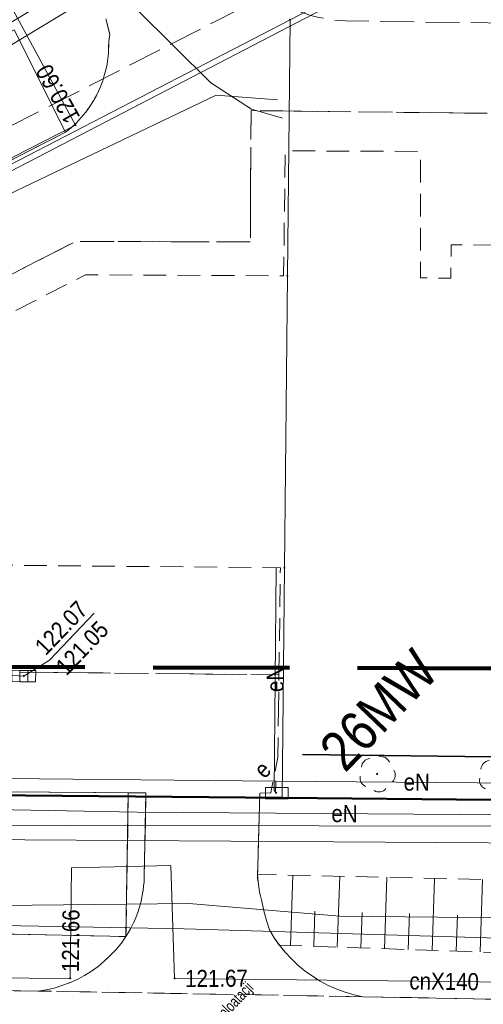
# Model space of a CAD drawing. Extents: x 0 to 6443539, y 0 to 5655063.
# Tile 41 of 64: x 6441194 to 6441214, y 5654632 to 5654675. Entities that reach past the tile are written whole.
import ezdxf
from ezdxf.enums import TextEntityAlignment as Align

# ---------------------------------------------------------------- set-up
doc = ezdxf.new("R2010")
doc.units = 0
doc.header["$MEASUREMENT"] = 0
for name, pattern in [('1.0_0.5', [1.5, 1, -0.5]), ('1.5_0.5', [2, 1.5, -0.5]), ('2', [0.9, 0.6, -0.3]), ('219-500', [0]), ('PRZER3-1', [4, 3, -1])]:
    doc.linetypes.add(name, pattern=pattern)
doc.layers.get('0').update_dxf_attribs({"color": 2, "linetype": 'CONTINUOUS', "lineweight": 5})
for name, color, linetype, lineweight in [('!opisy', 7, 'CONTINUOUS', 18), ('z - MPZT', 121, 'PRZER3-1', 18), ('z -kartowanie', 1, 'CONTINUOUS', 5)]:
    doc.layers.add(name, color=color, linetype=linetype, lineweight=lineweight)
for name, color, linetype in [('000 Inne (niezydentyfikowane)', 7, 'CONTINUOUS'), ('203-punkt graniczny', 7, 'CONTINUOUS'), ('218-kontur użytku gruntowego', 7, 'CONTINUOUS'), ('219-działka ewidencyjna', 7, 'CONTINUOUS'), ('chodnik', 7, 'CONTINUOUS'), ('jezdnia', 7, 'CONTINUOUS'), ('kratka ściekowa', 7, 'CONTINUOUS'), ('krawężnik', 7, 'CONTINUOUS'), ('obszar utwardzony', 7, 'CONTINUOUS'), ('ogrodzenie trwałe', 7, 'CONTINUOUS'), ('przewód ciepłowniczy', 7, 'CONTINUOUS'), ('przewód ciepłowniczy-Atr1', 7, 'CONTINUOUS'), ('przewód elektroenergetyczny podziemny', 7, 'CONTINUOUS'), ('przewód elektroenergetyczny podziemny-Atr1', 7, 'CONTINUOUS'), ('przewód gazowy', 7, 'CONTINUOUS'), ('przewód kanalizacyjny', 7, 'CONTINUOUS'), ('przewód telekomunikacyjny podziemny', 7, 'CONTINUOUS'), ('przewód telekomunikacyjny podziemny - ob. projektowany', 7, 'CONTINUOUS'), ('przewód wodociągowy', 7, 'CONTINUOUS'), ('rzedna', 7, 'CONTINUOUS'), ('rzedna-Atr2', 7, 'CONTINUOUS'), ('rzedna-Atr3', 7, 'CONTINUOUS'), ('skarpa nieumocniona', 7, 'CONTINUOUS'), ('szafa elektroenergetyczna lub kontener', 7, 'CONTINUOUS'), ('szafa elektroenergetyczna lub kontener-Atr17', 7, 'CONTINUOUS'), ('trawnik', 7, 'CONTINUOUS'), ('Zakres', 7, 'CONTINUOUS')]:
    doc.layers.add(name, color=color, linetype=linetype)
doc.styles.add('MapaZas', font='geodezja.shx', dxfattribs={"width": 0.9})
doc.styles.get("Standard").update_dxf_attribs({"font": 'Working1250', "width": 0.75})
doc.linetypes.add('902-500', pattern='A,3.75,0,[1,ksztalty.shx,S=0.5,R=0,X=0,Y=0],3.75', length=7.5)
doc.linetypes.add('OLZ', pattern='A,3,-1,[36,msgB.shx,S=0.008,R=0,X=-0.5,Y=0],3', length=7)

# ---------------------------------------------------------------- blocks, each defined once
blk = doc.blocks.new('203')
at = {"linetype": 'Continuous', "lineweight": 0}
h = blk.add_hatch(color=0, dxfattribs=at)
edge = h.paths.add_edge_path()
edge.add_arc((0, 0), 0.045, 0, 360)
blk = doc.blocks.new('US05')
at = {"color": 0, "linetype": 'Continuous', "lineweight": 13}
for p, q in [((-0.525, -0.25), (-0.525, 0.25)), ((-0.525, 0.25), (-0.175, 0.25)), ((-0.175, -0.25), (-0.175, 0.25)), ((-0.175, 0.25), (0.175, 0.25)), ((0.175, -0.25), (0.175, 0.25)), ((0.175, 0.25), (0.525, 0.25)), ((0.525, -0.25), (0.525, 0.25)), ((-0.525, -0.25), (-0.175, -0.25)), ((-0.175, -0.25), (0.175, -0.25)), ((0.175, -0.25), (0.525, -0.25))]:
    blk.add_line(p, q, dxfattribs=at)
blk = doc.blocks.new('PW01')
at = {"linetype": 'Continuous', "lineweight": 13}
h = blk.add_hatch(color=0, dxfattribs=at)
edge = h.paths.add_edge_path()
edge.add_arc((0, 0), 0.045, 0, 360)
blk = doc.blocks.new('US18')
at = {"color": 0, "linetype": 'Continuous', "lineweight": 13}
for p, q in [((-0.5, -0.25), (-0.5, 0.25)), ((-0.5, 0.25), (0.5, 0.25)), ((0.5, -0.25), (0.5, 0.25)), ((-0.5, -0.25), (0.5, -0.25))]:
    blk.add_line(p, q, dxfattribs=at)
blk = doc.blocks.new('OP021')
at = {"linetype": 'Continuous', "lineweight": 13}
h = blk.add_hatch(color=0, dxfattribs=at)
edge = h.paths.add_edge_path()
edge.add_arc((0, 0), 0.05, 0, 360)
at = {"color": 0, "linetype": 'Continuous', "lineweight": 13}
for centre, start, end in [((-0.38, 0.124), 121.308, 202.548), ((0, 0.4), 49.272, 130.728), ((0.38, 0.124), 337.452, 58.692), ((-0.235, -0.324), 193.221, 274.871), ((0.235, -0.324), 265.129, 346.779)]:
    blk.add_arc(centre, 0.4, start, end, dxfattribs=at)

msp = doc.modelspace()

# ---------------------------------------------------------------- linework, layer by layer
at = {"layer": '000 Inne (niezydentyfikowane)', "color": 0, "linetype": 'Continuous', "lineweight": 13, "flags": 128}
for points in [[(6441205.526, 5654634.276), (6441205.636, 5654637.369)], [(6441207.586, 5654634.2), (6441207.695, 5654637.322)], [(6441209.667, 5654634.132), (6441209.775, 5654637.282)], [(6441211.769, 5654634.057), (6441211.87, 5654637.228)], [(6441213.878, 5654633.99), (6441213.986, 5654637.182)], [(6441206.559, 5654634.242), (6441206.604, 5654635.792)], [(6441208.626, 5654634.173), (6441208.677, 5654635.73)], [(6441210.714, 5654634.098), (6441210.772, 5654635.677)], [(6441212.816, 5654634.024), (6441212.874, 5654635.616)]]:
    msp.add_lwpolyline(points, dxfattribs=at)
at = {"layer": '218-kontur użytku gruntowego', "color": 0, "linetype": 'Continuous', "lineweight": 13, "flags": 128}
for points in [[(6441246.463, 5654696.299), (6441205.505, 5654675.057)], [(6441205.505, 5654675.057), (6441246.463, 5654696.299)], [(6441205.505, 5654675.057), (6441174.549, 5654659.01)], [(6441174.549, 5654659.01), (6441205.505, 5654675.057)], [(6441205.389, 5654663.773), (6441205.505, 5654675.057)], [(6441205.505, 5654675.057), (6441205.389, 5654663.773)], [(6441205.258, 5654650.912), (6441205.389, 5654663.773)], [(6441205.389, 5654663.773), (6441205.258, 5654650.912)], [(6441205.159, 5654640.775), (6441205.258, 5654650.912)], [(6441205.258, 5654650.912), (6441205.159, 5654640.775)], [(6441174.478, 5654641.065), (6441205.159, 5654640.775)], [(6441205.159, 5654640.775), (6441174.478, 5654641.065)]]:
    msp.add_lwpolyline(points, dxfattribs=at)
at = {"layer": '218-kontur użytku gruntowego', "color": 0, "linetype": 'Continuous', "lineweight": 13}
for points in [[(6441205.159, 5654640.775), (6441272.347, 5654640.131)], [(6441272.347, 5654640.131), (6441205.159, 5654640.775)]]:
    msp.add_lwpolyline(points, dxfattribs=at)
at = {"layer": '219-działka ewidencyjna', "color": 0, "linetype": '219-500', "lineweight": 13}
for points in [[(6441247.331, 5654696.745), (6441205.505, 5654675.057)], [(6441272.347, 5654640.136), (6441205.159, 5654640.775)]]:
    msp.add_lwpolyline(points, dxfattribs=at)
at = {"layer": '219-działka ewidencyjna', "color": 0, "linetype": '219-500', "lineweight": 13, "flags": 128}
for points in [[(6441174.549, 5654659.01), (6441205.505, 5654675.057)], [(6441205.389, 5654663.773), (6441205.505, 5654675.057)], [(6441205.258, 5654650.912), (6441205.389, 5654663.773)], [(6441205.159, 5654640.775), (6441205.258, 5654650.912)], [(6441174.478, 5654641.065), (6441205.159, 5654640.775)]]:
    msp.add_lwpolyline(points, dxfattribs=at)
at = {"layer": 'chodnik', "color": 0, "linetype": '1.0_0.5', "lineweight": 13, "flags": 128}
msp.add_lwpolyline([(6441205.02, 5654646.197), (6441205.081, 5654650.915), (6441185.33, 5654651.096), (6441185.446, 5654658.143), (6441196.505, 5654663.821), (6441205.226, 5654663.777), (6441205.291, 5654669.281), (6441211.247, 5654669.254), (6441211.247, 5654663.688), (6441212.584, 5654663.667), (6441212.602, 5654665.146), (6441218.438, 5654665.082), (6441218.42, 5654663.617), (6441225.905, 5654663.525), (6441225.928, 5654665.109), (6441226.281, 5654665.103), (6441226.039, 5654669.087), (6441225.705, 5654670.805), (6441203.789, 5654671.052), (6441203.758, 5654665.266), (6441196.07, 5654665.29), (6441183.961, 5654659.094), (6441183.748, 5654646.422)], close=True, dxfattribs=at)
at = {"layer": 'jezdnia', "color": 0, "linetype": '1.5_0.5', "lineweight": 13, "flags": 128}
msp.add_lwpolyline([(6441214.972, 5654674.908), (6441207.947, 5654675.004), (6441207.635, 5654675.025), (6441207.323, 5654675.061), (6441207.025, 5654675.111), (6441206.719, 5654675.168), (6441206.421, 5654675.246), (6441206.122, 5654675.339), (6441205.822, 5654675.446), (6441205.544, 5654675.56), (6441205.258, 5654675.695), (6441204.979, 5654675.838), (6441204.714, 5654675.994), (6441204.456, 5654676.159), (6441204.204, 5654676.344), (6441203.96, 5654676.537), (6441203.873, 5654676.606), (6441203.78, 5654676.681), (6441203.7, 5654676.758), (6441203.614, 5654676.826), (6441203.527, 5654676.909), (6441203.448, 5654676.985), (6441203.375, 5654677.069), (6441203.289, 5654677.152), (6441203.216, 5654677.235), (6441203.144, 5654677.318), (6441203.071, 5654677.402), (6441202.998, 5654677.499), (6441202.926, 5654677.582), (6441202.86, 5654677.673), (6441202.598, 5654677.993), (6441202.26, 5654678.594), (6441201.002, 5654680.822), (6441195.902, 5654678.272), (6441197.155, 5654675.908), (6441197.268, 5654675.579), (6441197.344, 5654675.34), (6441197.399, 5654675.093), (6441197.57, 5654674.404), (6441197.527, 5654674.099), (6441197.51, 5654673.589), (6441197.48, 5654673.341), (6441197.45, 5654673.093), (6441197.391, 5654672.844), (6441197.326, 5654672.602), (6441197.26, 5654672.36), (6441197.146, 5654672.068), (6441196.984, 5654671.725), (6441196.861, 5654671.51), (6441196.698, 5654671.238), (6441196.512, 5654670.986), (6441196.105, 5654670.518), (6441195.869, 5654670.3), (6441195.626, 5654670.104), (6441179.81, 5654662.003), (6441179.789, 5654660.665), (6441179.77, 5654659.286), (6441179.49, 5654641.195), (6441182.327, 5654641.136), (6441198.385, 5654641.003), (6441199.163, 5654641.006), (6441199.088, 5654637.284), (6441199.078, 5654637.085), (6441199.061, 5654636.894), (6441199.037, 5654636.696), (6441198.999, 5654636.497), (6441198.968, 5654636.305), (6441198.916, 5654636.106), (6441198.863, 5654635.921), (6441198.804, 5654635.729), (6441198.737, 5654635.543), (6441198.656, 5654635.358), (6441198.575, 5654635.186), (6441198.487, 5654635.007), (6441198.385, 5654634.828), (6441198.282, 5654634.664), (6441198.069, 5654634.369), (6441197.842, 5654634.088), (6441197.593, 5654633.828), (6441197.33, 5654633.582), (6441197.052, 5654633.35), (6441196.759, 5654633.145), (6441196.452, 5654632.955), (6441196.131, 5654632.778), (6441195.801, 5654632.636), (6441195.457, 5654632.509), (6441195.12, 5654632.402), (6441194.768, 5654632.324), (6441194.409, 5654632.267), (6441208.722, 5654632.018), (6441208.331, 5654632.102), (6441207.94, 5654632.213), (6441207.562, 5654632.354), (6441207.191, 5654632.515), (6441206.84, 5654632.699), (6441206.496, 5654632.918), (6441206.173, 5654633.144), (6441205.856, 5654633.406), (6441205.567, 5654633.683), (6441205.292, 5654633.974), (6441205.031, 5654634.293), (6441204.811, 5654634.614), (6441204.606, 5654634.963), (6441204.477, 5654635.378), (6441204.354, 5654635.799), (6441204.26, 5654636.222), (6441204.166, 5654636.644), (6441204.1, 5654637.081), (6441204.076, 5654637.229), (6441204.178, 5654640.98), (6441204.666, 5654640.998), (6441204.964, 5654642.567), (6441205.02, 5654646.197), (6441183.748, 5654646.422), (6441183.961, 5654659.094), (6441196.07, 5654665.29), (6441203.758, 5654665.266), (6441203.789, 5654671.052), (6441225.705, 5654670.805), (6441225.852, 5654674.79)], close=True, dxfattribs=at)
at = {"layer": 'jezdnia', "color": 0, "linetype": '1.5_0.5', "lineweight": 13}
msp.add_lwpolyline([(6441217.602, 5654631.85), (6441208.722, 5654632.018), (6441194.409, 5654632.267), (6441171.408, 5654632.582)], dxfattribs=at)
at = {"layer": 'krawężnik', "color": 0, "linetype": 'Continuous', "lineweight": 13, "flags": 128}
for points in [[(6441193.357, 5654674.617), (6441195.626, 5654670.104), (6441195.869, 5654670.3), (6441196.105, 5654670.518), (6441196.312, 5654670.748), (6441196.512, 5654670.986), (6441196.698, 5654671.238), (6441196.861, 5654671.51), (6441197.011, 5654671.782), (6441197.146, 5654672.068), (6441197.26, 5654672.36), (6441197.326, 5654672.602), (6441197.391, 5654672.844), (6441197.45, 5654673.093), (6441197.48, 5654673.341), (6441197.51, 5654673.589), (6441197.518, 5654673.844), (6441197.527, 5654674.099), (6441197.57, 5654674.404), (6441197.399, 5654675.093)], [(6441198.282, 5654634.664), (6441198.385, 5654641.003), (6441199.163, 5654641.006), (6441199.088, 5654637.284), (6441199.078, 5654637.085), (6441199.061, 5654636.894), (6441199.037, 5654636.696), (6441198.999, 5654636.497), (6441198.968, 5654636.305), (6441198.916, 5654636.106), (6441198.863, 5654635.921), (6441198.804, 5654635.729), (6441198.737, 5654635.543), (6441198.656, 5654635.358), (6441198.575, 5654635.186), (6441198.487, 5654635.007), (6441198.385, 5654634.828), (6441198.282, 5654634.664), (6441198.069, 5654634.369), (6441197.842, 5654634.088), (6441197.593, 5654633.828), (6441197.33, 5654633.582), (6441197.052, 5654633.35), (6441196.759, 5654633.145), (6441196.452, 5654632.955), (6441196.131, 5654632.778), (6441195.801, 5654632.636), (6441195.457, 5654632.509), (6441195.12, 5654632.402), (6441194.768, 5654632.324), (6441194.409, 5654632.267), (6441171.408, 5654632.582)], [(6441198.282, 5654634.664), (6441182.163, 5654635.007)]]:
    msp.add_lwpolyline(points, dxfattribs=at)
at = {"layer": 'krawężnik', "color": 0, "linetype": 'Continuous', "lineweight": 13}
msp.add_lwpolyline([(6441272.347, 5654631.139), (6441217.602, 5654631.85), (6441208.722, 5654632.018), (6441208.331, 5654632.102), (6441207.94, 5654632.213), (6441207.562, 5654632.354), (6441207.191, 5654632.515), (6441206.84, 5654632.699), (6441206.496, 5654632.918), (6441206.173, 5654633.144), (6441205.856, 5654633.406), (6441205.567, 5654633.683), (6441205.292, 5654633.974), (6441205.038, 5654634.287), (6441204.811, 5654634.614), (6441204.606, 5654634.963), (6441204.477, 5654635.378), (6441204.354, 5654635.799), (6441204.26, 5654636.222), (6441204.166, 5654636.644), (6441204.1, 5654637.081), (6441204.076, 5654637.229), (6441204.178, 5654640.98), (6441204.666, 5654640.998)], dxfattribs=at)
at = {"layer": 'obszar utwardzony', "color": 0, "linetype": '1.5_0.5', "lineweight": 13, "flags": 128}
for points in [[(6441195.626, 5654670.104), (6441193.357, 5654674.617), (6441176.989, 5654666.199), (6441179.789, 5654660.665), (6441179.81, 5654662.003)], [(6441198.385, 5654641.003), (6441182.327, 5654641.136), (6441182.163, 5654635.007), (6441198.282, 5654634.664)]]:
    msp.add_lwpolyline(points, close=True, dxfattribs=at)
at = {"layer": 'ogrodzenie trwałe', "color": 0, "linetype": '902-500', "lineweight": 35, "flags": 128}
msp.add_lwpolyline([(6441223.929, 5654642.462), (6441206.058, 5654642.683)], dxfattribs=at)
at = {"layer": 'przewód ciepłowniczy', "color": 0, "linetype": 'Continuous', "lineweight": 13, "flags": 128}
msp.add_lwpolyline([(6441266.215, 5654632.097), (6441200.423, 5654632.821), (6441200.251, 5654637.804), (6441195.883, 5654637.695), (6441195.832, 5654632.828), (6441158.001, 5654633.126), (6441151.083, 5654633.16), (6441149.154, 5654633.083), (6441149.165, 5654632.574), (6441149.287, 5654623.693), (6441149.285, 5654623.446)], dxfattribs=at)
at = {"layer": 'przewód elektroenergetyczny podziemny', "color": 0, "linetype": 'Continuous', "lineweight": 13}
for points in [[(6441170.396, 5654649.612), (6441174.023, 5654658.461), (6441193.615, 5654668.596), (6441235.502, 5654690.361), (6441247.865, 5654696.745)], [(6441167.209, 5654653.065), (6441165.523, 5654652.23), (6441164.991, 5654651.949), (6441164.04, 5654653.746), (6441171.42, 5654657.825), (6441196.058, 5654670.41), (6441187.422, 5654686.358)], [(6441167.209, 5654653.065), (6441168.673, 5654652.729), (6441170.152, 5654650.427), (6441172.88, 5654649.864), (6441173.474, 5654648.894), (6441174.67, 5654637.448), (6441176.075, 5654636.559), (6441177.582, 5654635.877), (6441201.051, 5654636.124), (6441207.705, 5654635.568), (6441233.625, 5654635.309), (6441266.273, 5654634.963), (6441272.347, 5654635.002)]]:
    msp.add_lwpolyline(points, dxfattribs=at)
at = {"layer": 'przewód elektroenergetyczny podziemny', "color": 0, "linetype": 'Continuous', "lineweight": 13, "flags": 128}
for points in [[(6441167.209, 5654653.065), (6441165.707, 5654651.887), (6441164.954, 5654651.39), (6441166.258, 5654649.643), (6441170.872, 5654650.153), (6441171.254, 5654648.542), (6441173.247, 5654640.112), (6441173.199, 5654638.067), (6441175.582, 5654635.48), (6441179.24, 5654635.411), (6441200.842, 5654635.009), (6441230.984, 5654634.113), (6441246.875, 5654633.531)], [(6441204.928, 5654640.982), (6441204.805, 5654641.1), (6441204.89, 5654650.918)], [(6441204.874, 5654641.518), (6441187.026, 5654641.69), (6441172.333, 5654641.804), (6441170.396, 5654649.612)], [(6441204.874, 5654641.518), (6441204.872, 5654640.967)], [(6441225.46, 5654641.328), (6441217.289, 5654641.412), (6441204.874, 5654641.518)], [(6441217.043, 5654640.014), (6441198.772, 5654640.148), (6441183.955, 5654640.422)]]:
    msp.add_lwpolyline(points, dxfattribs=at)
at = {"layer": 'przewód gazowy', "color": 0, "linetype": 'Continuous', "lineweight": 13, "flags": 128}
msp.add_lwpolyline([(6441151.493, 5654652.428), (6441151.958, 5654652.523), (6441156.625, 5654653.565), (6441173.465, 5654663.039), (6441197.523, 5654677.55), (6441198.777, 5654675.491), (6441202.015, 5654672.279), (6441203.816, 5654671.109), (6441205.168, 5654670.714)], dxfattribs=at)
at = {"layer": 'przewód kanalizacyjny', "color": 0, "linetype": 'Continuous', "lineweight": 13, "flags": 128}
for points in [[(6441213.622, 5654686.28), (6441159.908, 5654653.813)], [(6441193.783, 5654646.144), (6441183.124, 5654646.783)]]:
    msp.add_lwpolyline(points, dxfattribs=at)
at = {"layer": 'przewód telekomunikacyjny podziemny', "color": 0, "linetype": 'Continuous', "lineweight": 13}
msp.add_lwpolyline([(6441156.247, 5654619.091), (6441159.498, 5654622.486), (6441159.974, 5654622.68), (6441165.862, 5654622.857), (6441176.224, 5654623.166), (6441186.636, 5654623.123), (6441186.564, 5654624.465), (6441186.795, 5654633.41), (6441187.609, 5654638.931), (6441188.076, 5654638.941), (6441188.677, 5654638.932), (6441189.278, 5654638.953), (6441225.58, 5654638.721), (6441270.328, 5654637.78), (6441270.376, 5654632.307), (6441270.443, 5654616.791), (6441270.322, 5654614.9), (6441270.61, 5654614.652)], dxfattribs=at)
at = {"layer": 'przewód telekomunikacyjny podziemny - ob. projektowany', "color": 0, "linetype": '1.5_0.5', "lineweight": 13}
msp.add_lwpolyline([(6441171.803, 5654634.295), (6441169.949, 5654658.486), (6441243.623, 5654696.139), (6441244.742, 5654696.745)], dxfattribs=at)
at = {"layer": 'przewód wodociągowy', "color": 0, "linetype": 'Continuous', "lineweight": 13, "flags": 128}
msp.add_lwpolyline([(6441184.787, 5654639.57), (6441184.813, 5654640.002), (6441184.942, 5654663.458), (6441202.253, 5654671.733), (6441204.959, 5654671.523)], dxfattribs=at)
at = {"layer": 'przewód wodociągowy', "color": 0, "linetype": 'Continuous', "lineweight": 13}
msp.add_lwpolyline([(6441272.347, 5654638.361), (6441217.782, 5654639.528), (6441184.787, 5654639.57)], dxfattribs=at)
at = {"layer": 'rzedna-Atr2', "color": 0, "lineweight": 13, "flags": 128}
msp.add_lwpolyline([(6441193.783, 5654646.144), (6441194.913, 5654646.848), (6441196.887, 5654648.909)], dxfattribs=at)
at = {"layer": 'skarpa nieumocniona', "color": 0, "linetype": '1.0_0.5', "lineweight": 13}
msp.add_lwpolyline([(6441272.347, 5654638.009), (6441271.377, 5654638.008), (6441263.748, 5654635.94), (6441222.902, 5654636.979), (6441204.079, 5654637.406), (6441204.1, 5654637.081), (6441204.166, 5654636.644), (6441204.26, 5654636.222), (6441204.354, 5654635.799), (6441204.477, 5654635.378), (6441204.606, 5654634.963), (6441204.811, 5654634.614), (6441205.031, 5654634.293), (6441224.354, 5654633.623), (6441264.531, 5654632.768), (6441272.12, 5654634.75), (6441272.347, 5654634.748)], dxfattribs=at)
msp.add_lwpolyline([(6441272.347, 5654638.009), (6441271.377, 5654638.008), (6441263.748, 5654635.94), (6441222.902, 5654636.979), (6441204.079, 5654637.406), (6441204.1, 5654637.081), (6441204.166, 5654636.644), (6441204.26, 5654636.222), (6441204.354, 5654635.799), (6441204.477, 5654635.378), (6441204.606, 5654634.963), (6441204.811, 5654634.614), (6441205.031, 5654634.293), (6441224.354, 5654633.623), (6441264.531, 5654632.768), (6441272.12, 5654634.75), (6441272.347, 5654634.748)], dxfattribs=at)
at = {"layer": 'trawnik', "color": 0, "linetype": '1.0_0.5', "lineweight": 13, "flags": 128}
msp.add_lwpolyline([(6441198.385, 5654641.003), (6441198.282, 5654634.664), (6441198.385, 5654634.828), (6441198.487, 5654635.007), (6441198.575, 5654635.186), (6441198.656, 5654635.358), (6441198.737, 5654635.543), (6441198.804, 5654635.729), (6441198.863, 5654635.921), (6441198.916, 5654636.106), (6441198.968, 5654636.305), (6441198.999, 5654636.497), (6441199.037, 5654636.696), (6441199.061, 5654636.894), (6441199.078, 5654637.085), (6441199.088, 5654637.284), (6441199.163, 5654641.006)], close=True, dxfattribs=at)
at = {"layer": 'z - MPZT', "color": 0, "linetype": 'Continuous', "lineweight": 50}
msp.add_lwpolyline([(6441178.671, 5654661.146), (6441174.549, 5654659.01), (6441174.478, 5654641.065), (6441205.159, 5654640.775), (6441255.843, 5654640.293)], dxfattribs=at)
at = {"layer": 'Zakres', "color": 221, "linetype": '2', "lineweight": 100, "ltscale": 10, "flags": 128}
msp.add_lwpolyline([(6441115.162, 5654670.978), (6441103.796, 5654596.878), (6441245.253, 5654591.859), (6441257.171, 5654646.365), (6441175.823, 5654646.59), (6441180.089, 5654668.395)], close=True, dxfattribs=at)

# ---------------------------------------------------------------- block references
at = {"layer": '203-punkt graniczny', "color": 0, "linetype": 'Continuous', "lineweight": 13, "rotation": 46.24115728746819}
for p in [(6441205.505, 5654675.057), (6441205.389, 5654663.773), (6441205.258, 5654650.912), (6441205.159, 5654640.775)]:
    msp.add_blockref('203', p, dxfattribs=at)
at = {"layer": 'kratka ściekowa', "color": 0, "linetype": 'Continuous', "lineweight": 13, "rotation": 179.3411572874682}
msp.add_blockref('US05', (6441193.783, 5654646.144), dxfattribs=at)
at = {"layer": 'rzedna', "color": 0, "linetype": 'Continuous', "lineweight": 13, "rotation": 46.24115728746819}
for p in [(6441196.058, 5654670.41), (6441193.783, 5654646.144), (6441195.832, 5654632.828), (6441200.423, 5654632.821)]:
    msp.add_blockref('PW01', p, dxfattribs=at)
at = {"layer": 'szafa elektroenergetyczna lub kontener', "color": 0, "linetype": 'Continuous', "lineweight": 13, "rotation": 0.2711572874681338}
msp.add_blockref('US18', (6441204.928, 5654640.982), dxfattribs=at)
at = {"layer": 'z -kartowanie', "color": 0, "linetype": 'Continuous', "lineweight": 18, "rotation": 46.24115728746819}
for p in [(6441209.344, 5654641.834), (6441214.601, 5654641.743)]:
    msp.add_blockref('OP021', p, dxfattribs=at)

# ---------------------------------------------------------------- texts
at = {"layer": '!opisy', "color": 24, "insert": (6441197.925, 5654626.823), "char_height": 0.5, "width": 9.11731, "attachment_point": 1, "rotation": 46.2412}
msp.add_mtext('odcinek do wyłączenia z eksploatacji', dxfattribs=at)
at = {"layer": 'przewód ciepłowniczy-Atr1', "color": 0, "lineweight": 13, "style": 'MapaZas', "width": 0.9}
msp.add_text('cnX140', height=0.75, rotation=359.3682, dxfattribs=at).set_placement((6441212.293, 5654632.697), align=Align.MIDDLE_CENTER)
at = {"layer": 'przewód elektroenergetyczny podziemny-Atr1', "color": 0, "lineweight": 13, "style": 'MapaZas', "width": 0.9}
for rotation, p in [(89.5082, (6441204.847, 5654646.016)), (359.5112, (6441211.085, 5654641.469)), (359.5782, (6441207.904, 5654640.085))]:
    msp.add_text('eN', height=0.75, rotation=rotation, dxfattribs=at).set_placement(p, align=Align.MIDDLE_CENTER)
at = {"layer": 'rzedna-Atr2', "color": 0, "lineweight": 13, "style": 'MapaZas', "width": 0.9}
for s, rotation, p in [('120.60', 119.4822, (6441195.962, 5654670.585)), ('121.66', 89.4082, (6441195.833, 5654633.104))]:
    msp.add_text(s, height=0.75, rotation=rotation, dxfattribs=at).set_placement(p, align=Align.MIDDLE_LEFT)
msp.add_text('122.07', height=0.75, rotation=46.2412, dxfattribs=at).set_placement((6441194.908, 5654646.853), align=Align.BOTTOM_LEFT)
msp.add_text('121.67', height=0.75, rotation=0.4132, dxfattribs=at).set_placement((6441200.891, 5654632.443))
at = {"layer": 'rzedna-Atr3', "color": 0, "lineweight": 13, "style": 'MapaZas', "width": 0.9}
msp.add_text('121.05', height=0.75, rotation=46.2412, dxfattribs=at).set_placement((6441195.828, 5654645.971), align=Align.BOTTOM_LEFT)
at = {"layer": 'szafa elektroenergetyczna lub kontener-Atr17', "color": 0, "lineweight": 13, "style": 'MapaZas', "width": 0.9}
msp.add_text('e', height=0.75, rotation=46.2412, dxfattribs=at).set_placement((6441204.385, 5654641.586))
at = {"layer": 'z - MPZT', "color": 0, "linetype": 'OLZ', "lineweight": 35, "style": 'MapaZas', "width": 0.9}
msp.add_text('26MW', height=1.75, rotation=46.201, dxfattribs=at).set_placement((6441209.406, 5654644.648), align=Align.MIDDLE)

doc.saveas('drawing.dxf')
